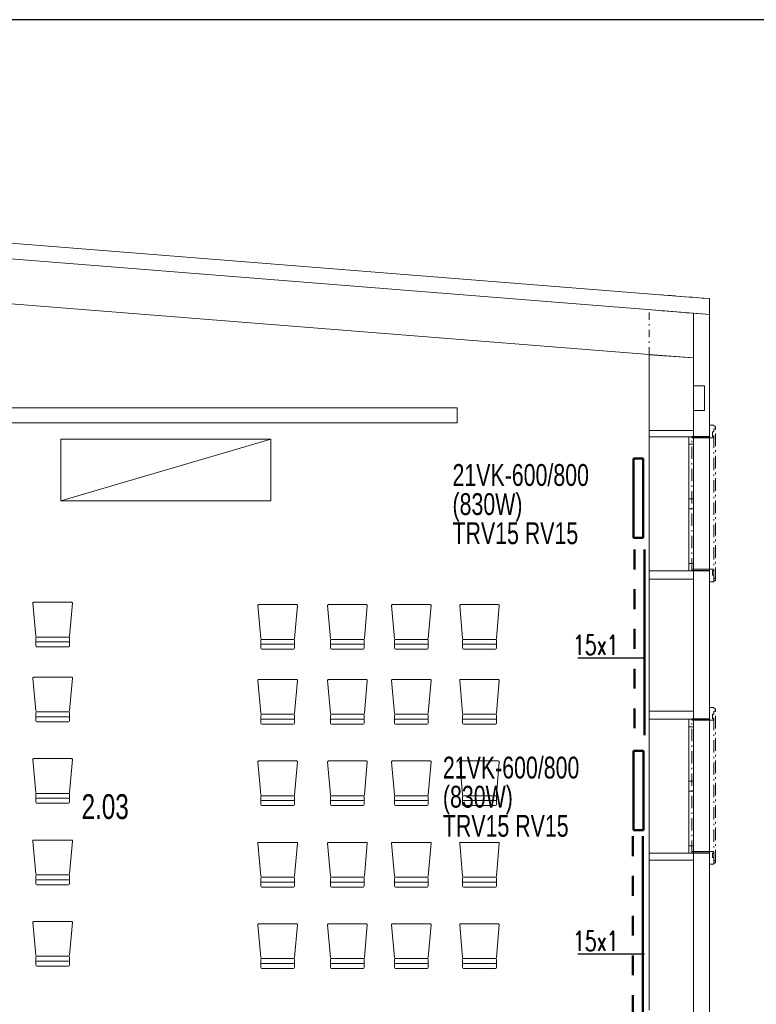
# Model space of a CAD drawing. Header units: millimetres. Extents: x 28262 to 240133, y -152087 to 56534.
# Tile 72 of 107: x 155471 to 162897, y -25062 to -15143. Entities that reach past the tile are written whole.
import ezdxf

# ---------------------------------------------------------------- set-up
doc = ezdxf.new("R2010")
doc.units = ezdxf.units.MM
doc.header["$MEASUREMENT"] = 0
for name, pattern in [('Čerchovaná M', [225, 125, -42.5, 15, -42.5]), ('Čerchovaná S', [175, 75, -42.5, 15, -42.5]), ('Čárkovaná M', [400, 200, -200])]:
    doc.linetypes.add(name, pattern=pattern)
doc.layers.get('0').update_dxf_attribs({"lineweight": 9})
for name, color, linetype, lineweight in [('--písmo', 7, 'Continuous', 25), ('--TOPEN', 6, 'Continuous', 50), ('--TOPEN_POPIS', 7, 'Continuous', 25), ('--TOPEN_PR_OT', 6, 'Continuous', 50), ('--TOPEN_VR_OT', 5, 'Čárkovaná M', 50), ('2D prvky - obecné', 7, 'Continuous', 9), ('Konstrukce - nosné', 7, 'Continuous', 9), ('Kresby a obrázky', 7, 'Continuous', 9), ('Nové_3D prvky fasada nove', 7, 'Continuous', 9), ('Nové_Interiér - nábytek', 9, 'Continuous', 9), ('Nové_Konstrukce - krov', 9, 'Continuous', 13), ('Nové_Konstrukce - nosné', 7, 'Continuous', 9), ('Nové_Kresby a obrázky', 9, 'Continuous', 9), ('Nové_Otvory – Okna', 7, 'Continuous', 9), ('TZB - elektroinstalace', 7, 'Continuous', 9)]:
    doc.layers.add(name, color=color, linetype=linetype, lineweight=lineweight)
doc.layers.add('NonPlottable_0', color=7, linetype='Continuous', lineweight=13, plot=False)
doc.styles.add('styl1', font='arial.ttf', dxfattribs={"width": 0.7, "height": 250})
doc.styles.add('styl5', font='arial.ttf', dxfattribs={"width": 0.7, "height": 220})
doc.styles.add('styl6', font='romans.shx', dxfattribs={"width": 0.7, "height": 200})

msp = doc.modelspace()

# ---------------------------------------------------------------- linework, layer by layer
at = {"layer": '--písmo'}
msp.add_line((182325.3, -15142.8), (140325.3, -15142.8), dxfattribs=at)
at = {"layer": '--TOPEN'}
for p, q in [((161657.3, -19564.1), (161657.3, -20364.1)), ((161657.3, -19564.1), (161757.3, -19564.1)), ((161757.3, -20364.1), (161757.3, -19564.1)), ((161657.3, -20364.1), (161757.3, -20364.1)), ((161659.1, -22508.2), (161659.1, -23308.2)), ((161659.1, -22508.2), (161759.1, -22508.2)), ((161759.1, -23308.2), (161759.1, -22508.2)), ((161659.1, -23308.2), (161759.1, -23308.2))]:
    msp.add_line(p, q, dxfattribs=at)
at = {"layer": '--TOPEN_POPIS'}
for p, q in [((161770.5, -21573.5), (161096.8, -21573.5)), ((161770.5, -24556.9), (161096.8, -24556.9))]:
    msp.add_line(p, q, dxfattribs=at)
at = {"layer": '--TOPEN_PR_OT'}
for p, q in [((161770.5, -20480.9), (161770.5, -22350.1)), ((161754.2, -23369.2), (161754.2, -25261.3))]:
    msp.add_line(p, q, dxfattribs=at)
at = {"layer": '--TOPEN_VR_OT'}
for p, q in [((161668.4, -20480.9), (161668.4, -22350.1)), ((161652.1, -23369.2), (161652.1, -25261.3))]:
    msp.add_line(p, q, dxfattribs=at)
at = {"linetype": 'Continuous'}
msp.add_line((162265, -35722.3), (162265, -18100.3), dxfattribs=at)
at = {"layer": '2D prvky - obecné', "linetype": 'Čerchovaná S'}
for p in [(161814.8, -18516), (162264.8, -18100.3)]:
    msp.add_line(p, (161816.2, -18064.7), dxfattribs=at)
at = {"layer": 'Konstrukce - nosné', "linetype": 'Continuous'}
for p, q in [((162265, -18100.4), (152048, -17288.1)), ((152048.8, -17739.6), (161815, -18516)), ((162264.8, -18100.3), (162264.8, -18550.3)), ((162265, -18100.4), (162265, -18551.8)), ((161814.8, -18519.1), (162264.8, -18550.3)), ((161815, -18516), (161815, -19280.7)), ((162265, -18831.1), (162265, -18551.8)), ((162265, -19280.7), (162265, -19081.1)), ((162115, -19280.7), (161815, -19280.7)), ((162165, -19280.7), (162115, -19280.7)), ((162265, -19280.7), (162165, -19280.7)), ((162115, -20780.7), (161815, -20780.7)), ((161815, -20780.7), (161815, -22110.4)), ((162165, -20780.7), (162115, -20780.7)), ((162265, -20780.7), (162165, -20780.7)), ((162265, -22110.4), (162265, -20780.7)), ((162115, -22110.4), (161815, -22110.4)), ((162165, -22110.4), (162115, -22110.4)), ((162265, -22110.4), (162165, -22110.4)), ((162115, -23610.4), (161815, -23610.4)), ((161815, -23610.4), (161815, -25120.7)), ((162165, -23610.4), (162115, -23610.4)), ((162265, -23610.4), (162165, -23610.4)), ((162265, -25120.7), (162265, -23610.4))]:
    msp.add_line(p, q, dxfattribs=at)
at = {"layer": 'Kresby a obrázky', "linetype": 'Čerchovaná S'}
for p, q in [((162424.8, -17953), (161945.1, -17914.9)), ((162424.8, -18113), (161945.1, -18074.9))]:
    msp.add_line(p, q, dxfattribs=at)
at = {"layer": 'Kresby a obrázky', "linetype": 'Continuous'}
msp.add_line((161815, -18516), (162264.8, -18550.3), dxfattribs=at)
at = {"layer": 'NonPlottable_0'}
for p, q in [((162424.8, -18113.6), (162264.8, -18100.8)), ((162264.8, -18100.8), (162264.8, -18831.1)), ((162424.8, -19345.7), (162424.8, -18113.6)), ((162264.8, -18831.1), (162374.8, -18831.1)), ((162374.8, -18831.1), (162264.8, -18831.1)), ((162264.8, -18831.1), (162264.8, -19081.1)), ((162374.8, -18831.1), (162374.8, -19081.1)), ((162374.8, -19081.1), (162374.8, -18831.1)), ((162264.8, -19081.1), (162264.8, -19345.7)), ((162374.8, -19081.1), (162264.8, -19081.1)), ((162264.8, -19081.1), (162374.8, -19081.1)), ((162467.9, -19227.8), (162424.8, -19227.8)), ((162424.8, -19227.8), (162424.8, -19342.1)), ((162467.9, -19234.3), (162467.9, -19227.8)), ((162478.1, -19237.7), (162467.9, -19234.3)), ((162484.5, -19246.4), (162478.1, -19237.7)), ((162424.8, -19342.1), (162246.9, -19342.1)), ((162246.9, -19342.1), (162246.9, -19354.8)), ((162456.5, -19342.1), (162456.5, -19294.2)), ((162456.5, -19294.2), (162467.9, -19294.2)), ((162465.7, -19342.1), (162456.5, -19342.1)), ((162465.7, -19354.8), (162465.7, -19342.1)), ((162467.9, -19269.3), (162478.1, -19265.9)), ((162467.9, -19294.2), (162467.9, -19269.3)), ((162478.1, -19265.9), (162484.5, -19257.2)), ((162484.5, -19257.2), (162484.5, -19246.4)), ((162246.9, -19354.8), (162465.7, -19354.8)), ((162264.8, -19345.7), (162324.8, -19345.7)), ((162324.8, -19345.7), (162424.8, -19345.7)), ((162465.7, -20679.4), (162246.9, -20679.4)), ((162246.9, -20679.4), (162246.9, -20692.1)), ((162246.9, -20692.1), (162424.8, -20692.1)), ((162324.8, -20695.7), (162264.8, -20695.7)), ((162264.8, -20695.7), (162264.8, -22190.4)), ((162424.8, -20695.7), (162324.8, -20695.7)), ((162424.8, -20692.1), (162424.8, -20806.4)), ((162424.8, -22190.4), (162424.8, -20695.7)), ((162456.5, -20739.9), (162456.5, -20692.1)), ((162456.5, -20692.1), (162465.7, -20692.1)), ((162465.7, -20692.1), (162465.7, -20679.4)), ((162424.8, -20806.4), (162467.9, -20806.4)), ((162467.9, -20739.9), (162456.5, -20739.9)), ((162467.9, -20764.9), (162467.9, -20739.9)), ((162478.1, -20768.2), (162467.9, -20764.9)), ((162467.9, -20799.8), (162478.1, -20796.5)), ((162467.9, -20806.4), (162467.9, -20799.8)), ((162484.5, -20777), (162478.1, -20768.2)), ((162478.1, -20796.5), (162484.5, -20787.8)), ((162484.5, -20787.8), (162484.5, -20777)), ((162467.9, -22072.3), (162424.8, -22072.3)), ((162424.8, -22072.3), (162424.8, -22186.6)), ((162467.9, -22078.8), (162467.9, -22072.3)), ((162478.1, -22082.2), (162467.9, -22078.8)), ((162467.9, -22113.8), (162478.1, -22110.5)), ((162467.9, -22138.8), (162467.9, -22113.8)), ((162484.5, -22090.9), (162478.1, -22082.2)), ((162478.1, -22110.5), (162484.5, -22101.7)), ((162484.5, -22101.7), (162484.5, -22090.9)), ((162424.8, -22186.6), (162246.9, -22186.6)), ((162246.9, -22186.6), (162246.9, -22199.3)), ((162246.9, -22199.3), (162465.7, -22199.3)), ((162264.8, -22190.4), (162324.8, -22190.4)), ((162324.8, -22190.4), (162424.8, -22190.4)), ((162456.5, -22186.6), (162456.5, -22138.8)), ((162456.5, -22138.8), (162467.9, -22138.8)), ((162465.7, -22186.6), (162456.5, -22186.6)), ((162465.7, -22199.3), (162465.7, -22186.6)), ((162465.7, -23523.9), (162246.9, -23523.9)), ((162246.9, -23523.9), (162246.9, -23536.6)), ((162246.9, -23536.6), (162424.8, -23536.6)), ((162324.8, -23540.4), (162264.8, -23540.4)), ((162264.8, -23540.4), (162264.8, -25195.7)), ((162424.8, -23540.4), (162324.8, -23540.4)), ((162424.8, -23536.6), (162424.8, -23650.9)), ((162424.8, -25195.7), (162424.8, -23540.4)), ((162456.5, -23584.4), (162456.5, -23536.6)), ((162456.5, -23536.6), (162465.7, -23536.6)), ((162467.9, -23584.4), (162456.5, -23584.4)), ((162465.7, -23536.6), (162465.7, -23523.9)), ((162467.9, -23609.4), (162467.9, -23584.4)), ((162424.8, -23650.9), (162467.9, -23650.9)), ((162478.1, -23612.7), (162467.9, -23609.4)), ((162467.9, -23644.3), (162478.1, -23641)), ((162467.9, -23650.9), (162467.9, -23644.3)), ((162484.5, -23621.5), (162478.1, -23612.7)), ((162478.1, -23641), (162484.5, -23632.3)), ((162484.5, -23632.3), (162484.5, -23621.5))]:
    msp.add_line(p, q, dxfattribs=at)
at = {"layer": 'Nové_3D prvky fasada nove', "linetype": 'Čerchovaná M'}
for p, q in [((162424.8, -20806.4), (162424.8, -19227.8)), ((162424.8, -19227.8), (162467.9, -19227.8)), ((162424.8, -19342.1), (162424.8, -19227.8)), ((162424.8, -19227.8), (162467.9, -19227.8)), ((162467.9, -20806.4), (162467.9, -19227.8)), ((162467.9, -19227.8), (162467.9, -19234.3)), ((162467.9, -19234.3), (162478.1, -19237.7)), ((162467.9, -19234.3), (162478.1, -19237.7)), ((162478.1, -19237.7), (162484.5, -19246.4)), ((162478.1, -19237.7), (162484.5, -19246.4)), ((162246.9, -20692.1), (162246.9, -19342.1)), ((162246.9, -19342.1), (162424.8, -19342.1)), ((162246.9, -19354.8), (162246.9, -19342.1)), ((162246.9, -19342.1), (162424.8, -19342.1)), ((162456.5, -19294.2), (162456.5, -19342.1)), ((162467.9, -19294.2), (162456.5, -19294.2)), ((162456.5, -19342.1), (162465.7, -19342.1)), ((162465.7, -19342.1), (162465.7, -19354.8)), ((162478.1, -19265.9), (162467.9, -19269.3)), ((162467.9, -19269.3), (162467.9, -19294.2)), ((162484.5, -19257.2), (162478.1, -19265.9)), ((162484.5, -20787.8), (162484.5, -19246.4)), ((162484.5, -19246.4), (162484.5, -19257.2)), ((162465.7, -19354.8), (162246.9, -19354.8)), ((162465.7, -20679.4), (162246.9, -20679.4)), ((162246.9, -20679.4), (162246.9, -20692.1)), ((162246.9, -20692.1), (162424.8, -20692.1)), ((162246.9, -20692.1), (162424.8, -20692.1)), ((162424.8, -20692.1), (162424.8, -20806.4)), ((162456.5, -20692.1), (162465.7, -20692.1)), ((162456.5, -20739.9), (162456.5, -20692.1)), ((162465.7, -20692.1), (162465.7, -20679.4)), ((162424.8, -20806.4), (162467.9, -20806.4)), ((162424.8, -20806.4), (162467.9, -20806.4)), ((162467.9, -20739.9), (162456.5, -20739.9)), ((162467.9, -20764.9), (162467.9, -20739.9)), ((162478.1, -20768.2), (162467.9, -20764.9)), ((162467.9, -20799.8), (162478.1, -20796.5)), ((162467.9, -20799.8), (162478.1, -20796.5)), ((162467.9, -20806.4), (162467.9, -20799.8)), ((162484.5, -20777), (162478.1, -20768.2)), ((162478.1, -20796.5), (162484.5, -20787.8)), ((162478.1, -20796.5), (162484.5, -20787.8)), ((162484.5, -20787.8), (162484.5, -20777)), ((162424.8, -23650.9), (162424.8, -22072.3)), ((162424.8, -22072.3), (162467.9, -22072.3)), ((162424.8, -22186.6), (162424.8, -22072.3)), ((162424.8, -22072.3), (162467.9, -22072.3)), ((162467.9, -23650.9), (162467.9, -22072.3)), ((162467.9, -22072.3), (162467.9, -22078.8)), ((162467.9, -22078.8), (162478.1, -22082.2)), ((162467.9, -22078.8), (162478.1, -22082.2)), ((162478.1, -22110.5), (162467.9, -22113.8)), ((162467.9, -22113.8), (162467.9, -22138.8)), ((162478.1, -22082.2), (162484.5, -22090.9)), ((162478.1, -22082.2), (162484.5, -22090.9)), ((162484.5, -22101.7), (162478.1, -22110.5)), ((162484.5, -23632.3), (162484.5, -22090.9)), ((162484.5, -22090.9), (162484.5, -22101.7)), ((162246.9, -23536.6), (162246.9, -22186.6)), ((162246.9, -22186.6), (162424.8, -22186.6)), ((162246.9, -22199.3), (162246.9, -22186.6)), ((162246.9, -22186.6), (162424.8, -22186.6)), ((162465.7, -22199.3), (162246.9, -22199.3)), ((162456.5, -22138.8), (162456.5, -22186.6)), ((162467.9, -22138.8), (162456.5, -22138.8)), ((162456.5, -22186.6), (162465.7, -22186.6)), ((162465.7, -22186.6), (162465.7, -22199.3)), ((162465.7, -23523.9), (162246.9, -23523.9)), ((162246.9, -23523.9), (162246.9, -23536.6)), ((162246.9, -23536.6), (162424.8, -23536.6)), ((162246.9, -23536.6), (162424.8, -23536.6)), ((162424.8, -23536.6), (162424.8, -23650.9)), ((162456.5, -23536.6), (162465.7, -23536.6)), ((162456.5, -23584.4), (162456.5, -23536.6)), ((162467.9, -23584.4), (162456.5, -23584.4)), ((162465.7, -23536.6), (162465.7, -23523.9)), ((162467.9, -23609.4), (162467.9, -23584.4)), ((162424.8, -23650.9), (162467.9, -23650.9)), ((162424.8, -23650.9), (162467.9, -23650.9)), ((162478.1, -23612.7), (162467.9, -23609.4)), ((162467.9, -23644.3), (162478.1, -23641)), ((162467.9, -23644.3), (162478.1, -23641)), ((162467.9, -23650.9), (162467.9, -23644.3)), ((162484.5, -23621.5), (162478.1, -23612.7)), ((162478.1, -23641), (162484.5, -23632.3)), ((162478.1, -23641), (162484.5, -23632.3)), ((162484.5, -23632.3), (162484.5, -23621.5))]:
    msp.add_line(p, q, dxfattribs=at)
at = {"layer": 'Nové_3D prvky fasada nove', "linetype": 'Continuous'}
for p, q in [((162424.8, -19227.8), (162424.8, -19342.1)), ((162467.9, -19227.8), (162424.8, -19227.8)), ((162467.9, -19227.8), (162467.9, -19234.3)), ((162467.9, -19234.3), (162478.1, -19237.7)), ((162478.1, -19237.7), (162484.5, -19246.4)), ((162424.8, -19342.1), (162246.9, -19342.1)), ((162246.9, -19342.1), (162246.9, -19354.8)), ((162456.5, -19294.2), (162456.5, -19342.1)), ((162467.9, -19294.2), (162456.5, -19294.2)), ((162465.7, -19342.1), (162456.5, -19342.1)), ((162465.7, -19342.1), (162465.7, -19354.8)), ((162478.1, -19265.9), (162467.9, -19269.3)), ((162467.9, -19269.3), (162467.9, -19294.2)), ((162484.5, -19257.2), (162478.1, -19265.9)), ((162484.5, -19246.4), (162484.5, -19257.2)), ((162465.7, -19354.8), (162246.9, -19354.8)), ((162465.7, -20679.4), (162246.9, -20679.4)), ((162246.9, -20679.4), (162246.9, -20692.1)), ((162424.8, -20692.1), (162246.9, -20692.1)), ((162424.8, -20692.1), (162424.8, -20806.4)), ((162456.5, -20692.1), (162456.5, -20739.9)), ((162465.7, -20692.1), (162456.5, -20692.1)), ((162465.7, -20679.4), (162465.7, -20692.1)), ((162467.9, -20806.4), (162424.8, -20806.4)), ((162467.9, -20739.9), (162456.5, -20739.9)), ((162467.9, -20739.9), (162467.9, -20764.9)), ((162467.9, -20764.9), (162478.1, -20768.2)), ((162478.1, -20796.5), (162467.9, -20799.8)), ((162467.9, -20799.8), (162467.9, -20806.4)), ((162478.1, -20768.2), (162484.5, -20777)), ((162484.5, -20787.8), (162478.1, -20796.5)), ((162484.5, -20777), (162484.5, -20787.8)), ((162424.8, -22072.3), (162424.8, -22186.6)), ((162467.9, -22072.3), (162424.8, -22072.3)), ((162467.9, -22072.3), (162467.9, -22078.8)), ((162467.9, -22078.8), (162478.1, -22082.2)), ((162478.1, -22110.5), (162467.9, -22113.8)), ((162467.9, -22113.8), (162467.9, -22138.8)), ((162478.1, -22082.2), (162484.5, -22090.9)), ((162484.5, -22101.7), (162478.1, -22110.5)), ((162484.5, -22090.9), (162484.5, -22101.7)), ((162424.8, -22186.6), (162246.9, -22186.6)), ((162246.9, -22186.6), (162246.9, -22199.3)), ((162465.7, -22199.3), (162246.9, -22199.3)), ((162456.5, -22138.8), (162456.5, -22186.6)), ((162467.9, -22138.8), (162456.5, -22138.8)), ((162465.7, -22186.6), (162456.5, -22186.6)), ((162465.7, -22186.6), (162465.7, -22199.3)), ((162465.7, -23523.9), (162246.9, -23523.9)), ((162246.9, -23523.9), (162246.9, -23536.6)), ((162424.8, -23536.6), (162246.9, -23536.6)), ((162424.8, -23536.6), (162424.8, -23650.9)), ((162456.5, -23536.6), (162456.5, -23584.4)), ((162465.7, -23536.6), (162456.5, -23536.6)), ((162467.9, -23584.4), (162456.5, -23584.4)), ((162465.7, -23523.9), (162465.7, -23536.6)), ((162467.9, -23584.4), (162467.9, -23609.4)), ((162467.9, -23650.9), (162424.8, -23650.9)), ((162467.9, -23609.4), (162478.1, -23612.7)), ((162478.1, -23641), (162467.9, -23644.3)), ((162467.9, -23644.3), (162467.9, -23650.9)), ((162478.1, -23612.7), (162484.5, -23621.5)), ((162484.5, -23632.3), (162478.1, -23641)), ((162484.5, -23621.5), (162484.5, -23632.3))]:
    msp.add_line(p, q, dxfattribs=at)
at = {"layer": 'Nové_3D prvky fasada nove', "linetype": 'Čerchovaná S'}
for p, q in [((162424.8, -20806.4), (162424.8, -19227.8)), ((162424.8, -23650.9), (162424.8, -22072.3))]:
    msp.add_line(p, q, dxfattribs=at)
at = {"layer": 'Nové_Interiér - nábytek', "linetype": 'Continuous'}
for p, q in [((154025.9, -19051.6), (159881.1, -19051.6)), ((159881.1, -19051.6), (159881.1, -19202.6)), ((159881.1, -19202.6), (154025.9, -19202.6)), ((155886.9, -19368.1), (158001.3, -19368.1)), ((155886.9, -19990), (155886.9, -19368.1)), ((158001.3, -19368.1), (158001.3, -19990)), ((158001.3, -19990), (155886.9, -19990))]:
    msp.add_line(p, q, dxfattribs=at)
at = {"layer": 'Nové_Konstrukce - krov', "linetype": 'Continuous'}
for p, q in [((155604.8, -21022.1), (155633.1, -21352.2)), ((155993.9, -21012.1), (155613.9, -21012.1)), ((155974.8, -21352.2), (156003.1, -21022.1)), ((157872.7, -21045.5), (157901, -21375.5)), ((158261.8, -21035.5), (157881.8, -21035.5)), ((158242.7, -21375.5), (158271, -21045.5)), ((158575.3, -21045.5), (158603.6, -21375.5)), ((158964.5, -21035.5), (158584.5, -21035.5)), ((158945.3, -21375.5), (158973.6, -21045.5)), ((159219.7, -21045.5), (159248, -21375.5)), ((159608.8, -21035.5), (159228.8, -21035.5)), ((159589.7, -21375.5), (159618, -21045.5)), ((159906.7, -21045.5), (159935, -21375.5)), ((160295.9, -21035.5), (159915.9, -21035.5)), ((160276.7, -21375.5), (160305, -21045.5)), ((155633.9, -21372.1), (155633.9, -21452.1)), ((155643.9, -21362.1), (155963.9, -21362.1)), ((155963.9, -21362.1), (155643.9, -21362.1)), ((155963.9, -21412.1), (155643.9, -21412.1)), ((155973.9, -21452.1), (155973.9, -21372.1)), ((157901.8, -21395.5), (157901.8, -21475.5)), ((157911.8, -21385.5), (158231.8, -21385.5)), ((158231.8, -21385.5), (157911.8, -21385.5)), ((158241.8, -21475.5), (158241.8, -21395.5)), ((158604.5, -21395.5), (158604.5, -21475.5)), ((158614.5, -21385.5), (158934.5, -21385.5)), ((158934.5, -21385.5), (158614.5, -21385.5)), ((158944.5, -21475.5), (158944.5, -21395.5)), ((159248.8, -21395.5), (159248.8, -21475.5)), ((159258.8, -21385.5), (159578.8, -21385.5)), ((159578.8, -21385.5), (159258.8, -21385.5)), ((159588.8, -21475.5), (159588.8, -21395.5)), ((159935.9, -21395.5), (159935.9, -21475.5)), ((159945.9, -21385.5), (160265.9, -21385.5)), ((160265.9, -21385.5), (159945.9, -21385.5)), ((160275.9, -21475.5), (160275.9, -21395.5)), ((155643.9, -21462.1), (155963.9, -21462.1)), ((158231.8, -21435.5), (157911.8, -21435.5)), ((157911.8, -21485.5), (158231.8, -21485.5)), ((158934.5, -21435.5), (158614.5, -21435.5)), ((158614.5, -21485.5), (158934.5, -21485.5)), ((159578.8, -21435.5), (159258.8, -21435.5)), ((159258.8, -21485.5), (159578.8, -21485.5)), ((160265.9, -21435.5), (159945.9, -21435.5)), ((159945.9, -21485.5), (160265.9, -21485.5)), ((155604.8, -21776.7), (155633.1, -22106.8)), ((155993.9, -21766.8), (155613.9, -21766.8)), ((155974.8, -22106.8), (156003.1, -21776.7)), ((157872.7, -21800.1), (157901, -22130.2)), ((158261.8, -21790.1), (157881.8, -21790.1)), ((158242.7, -22130.2), (158271, -21800.1)), ((158575.3, -21800.1), (158603.6, -22130.2)), ((158964.5, -21790.1), (158584.5, -21790.1)), ((158945.3, -22130.2), (158973.6, -21800.1)), ((159219.7, -21800.1), (159248, -22130.2)), ((159608.8, -21790.1), (159228.8, -21790.1)), ((159589.7, -22130.2), (159618, -21800.1)), ((159906.7, -21800.1), (159935, -22130.2)), ((160295.9, -21790.1), (159915.9, -21790.1)), ((160276.7, -22130.2), (160305, -21800.1)), ((155643.9, -22116.8), (155963.9, -22116.8)), ((155963.9, -22116.8), (155643.9, -22116.8)), ((155633.9, -22126.8), (155633.9, -22206.8)), ((155963.9, -22166.8), (155643.9, -22166.8)), ((155643.9, -22216.8), (155963.9, -22216.8)), ((155973.9, -22206.8), (155973.9, -22126.8)), ((157901.8, -22150.1), (157901.8, -22230.1)), ((157911.8, -22140.1), (158231.8, -22140.1)), ((158231.8, -22140.1), (157911.8, -22140.1)), ((158231.8, -22190.1), (157911.8, -22190.1)), ((158241.8, -22230.1), (158241.8, -22150.1)), ((158604.5, -22150.1), (158604.5, -22230.1)), ((158614.5, -22140.1), (158934.5, -22140.1)), ((158934.5, -22140.1), (158614.5, -22140.1)), ((158934.5, -22190.1), (158614.5, -22190.1)), ((158944.5, -22230.1), (158944.5, -22150.1)), ((159248.8, -22150.1), (159248.8, -22230.1)), ((159258.8, -22140.1), (159578.8, -22140.1)), ((159578.8, -22140.1), (159258.8, -22140.1)), ((159578.8, -22190.1), (159258.8, -22190.1)), ((159588.8, -22230.1), (159588.8, -22150.1)), ((159935.9, -22150.1), (159935.9, -22230.1)), ((159945.9, -22140.1), (160265.9, -22140.1)), ((160265.9, -22140.1), (159945.9, -22140.1)), ((160265.9, -22190.1), (159945.9, -22190.1)), ((160275.9, -22230.1), (160275.9, -22150.1)), ((157911.8, -22240.1), (158231.8, -22240.1)), ((158614.5, -22240.1), (158934.5, -22240.1)), ((159258.8, -22240.1), (159578.8, -22240.1)), ((159945.9, -22240.1), (160265.9, -22240.1)), ((155604.8, -22596.9), (155633.1, -22926.9)), ((155993.9, -22586.9), (155613.9, -22586.9)), ((155974.8, -22926.9), (156003.1, -22596.9)), ((158261.8, -22610.3), (157881.8, -22610.3)), ((158964.5, -22610.3), (158584.5, -22610.3)), ((159608.8, -22610.3), (159228.8, -22610.3)), ((160295.9, -22610.3), (159915.9, -22610.3)), ((157872.7, -22620.2), (157901, -22950.3)), ((158242.7, -22950.3), (158271, -22620.2)), ((158575.3, -22620.2), (158603.6, -22950.3)), ((158945.3, -22950.3), (158973.6, -22620.2)), ((159219.7, -22620.2), (159248, -22950.3)), ((159589.7, -22950.3), (159618, -22620.2)), ((159906.7, -22620.2), (159935, -22950.3)), ((160276.7, -22950.3), (160305, -22620.2)), ((155633.9, -22946.9), (155633.9, -23026.9)), ((155643.9, -22936.9), (155963.9, -22936.9)), ((155963.9, -22936.9), (155643.9, -22936.9)), ((155963.9, -22986.9), (155643.9, -22986.9)), ((155973.9, -23026.9), (155973.9, -22946.9)), ((157901.8, -22970.3), (157901.8, -23050.3)), ((157911.8, -22960.3), (158231.8, -22960.3)), ((158231.8, -22960.3), (157911.8, -22960.3)), ((158231.8, -23010.3), (157911.8, -23010.3)), ((158241.8, -23050.3), (158241.8, -22970.3)), ((158604.5, -22970.3), (158604.5, -23050.3)), ((158614.5, -22960.3), (158934.5, -22960.3)), ((158934.5, -22960.3), (158614.5, -22960.3)), ((158934.5, -23010.3), (158614.5, -23010.3)), ((158944.5, -23050.3), (158944.5, -22970.3)), ((159248.8, -22970.3), (159248.8, -23050.3)), ((159258.8, -22960.3), (159578.8, -22960.3)), ((159578.8, -22960.3), (159258.8, -22960.3)), ((159578.8, -23010.3), (159258.8, -23010.3)), ((159588.8, -23050.3), (159588.8, -22970.3)), ((159935.9, -22970.3), (159935.9, -23050.3)), ((159945.9, -22960.3), (160265.9, -22960.3)), ((160265.9, -22960.3), (159945.9, -22960.3)), ((160265.9, -23010.3), (159945.9, -23010.3)), ((160275.9, -23050.3), (160275.9, -22970.3)), ((155643.9, -23036.9), (155963.9, -23036.9)), ((157911.8, -23060.3), (158231.8, -23060.3)), ((158614.5, -23060.3), (158934.5, -23060.3)), ((159258.8, -23060.3), (159578.8, -23060.3)), ((159945.9, -23060.3), (160265.9, -23060.3)), ((155993.9, -23407.1), (155613.9, -23407.1)), ((155604.8, -23417), (155633.1, -23747.1)), ((155974.8, -23747.1), (156003.1, -23417)), ((157872.7, -23440.4), (157901, -23770.5)), ((158261.8, -23430.4), (157881.8, -23430.4)), ((158242.7, -23770.5), (158271, -23440.4)), ((158575.3, -23440.4), (158603.6, -23770.5)), ((158964.5, -23430.4), (158584.5, -23430.4)), ((158945.3, -23770.5), (158973.6, -23440.4)), ((159219.7, -23440.4), (159248, -23770.5)), ((159608.8, -23430.4), (159228.8, -23430.4)), ((159589.7, -23770.5), (159618, -23440.4)), ((159906.7, -23440.4), (159935, -23770.5)), ((160295.9, -23430.4), (159915.9, -23430.4)), ((160276.7, -23770.5), (160305, -23440.4)), ((155633.9, -23767.1), (155633.9, -23847.1)), ((155643.9, -23757.1), (155963.9, -23757.1)), ((155963.9, -23757.1), (155643.9, -23757.1)), ((155973.9, -23847.1), (155973.9, -23767.1)), ((157901.8, -23790.4), (157901.8, -23870.4)), ((157911.8, -23780.4), (158231.8, -23780.4)), ((158231.8, -23780.4), (157911.8, -23780.4)), ((158241.8, -23870.4), (158241.8, -23790.4)), ((158604.5, -23790.4), (158604.5, -23870.4)), ((158614.5, -23780.4), (158934.5, -23780.4)), ((158934.5, -23780.4), (158614.5, -23780.4)), ((158944.5, -23870.4), (158944.5, -23790.4)), ((159248.8, -23790.4), (159248.8, -23870.4)), ((159258.8, -23780.4), (159578.8, -23780.4)), ((159578.8, -23780.4), (159258.8, -23780.4)), ((159588.8, -23870.4), (159588.8, -23790.4)), ((159935.9, -23790.4), (159935.9, -23870.4)), ((159945.9, -23780.4), (160265.9, -23780.4)), ((160265.9, -23780.4), (159945.9, -23780.4)), ((160275.9, -23870.4), (160275.9, -23790.4)), ((155963.9, -23807.1), (155643.9, -23807.1)), ((155643.9, -23857.1), (155963.9, -23857.1)), ((158231.8, -23830.4), (157911.8, -23830.4)), ((157911.8, -23880.4), (158231.8, -23880.4)), ((158934.5, -23830.4), (158614.5, -23830.4)), ((158614.5, -23880.4), (158934.5, -23880.4)), ((159578.8, -23830.4), (159258.8, -23830.4)), ((159258.8, -23880.4), (159578.8, -23880.4)), ((160265.9, -23830.4), (159945.9, -23830.4)), ((159945.9, -23880.4), (160265.9, -23880.4)), ((155604.8, -24237.2), (155633.1, -24567.2)), ((155993.9, -24227.2), (155613.9, -24227.2)), ((155974.8, -24567.2), (156003.1, -24237.2)), ((157872.7, -24260.5), (157901, -24590.6)), ((158261.8, -24250.6), (157881.8, -24250.6)), ((158242.7, -24590.6), (158271, -24260.5)), ((158575.3, -24260.5), (158603.6, -24590.6)), ((158964.5, -24250.6), (158584.5, -24250.6)), ((158945.3, -24590.6), (158973.6, -24260.5)), ((159219.7, -24260.5), (159248, -24590.6)), ((159608.8, -24250.6), (159228.8, -24250.6)), ((159589.7, -24590.6), (159618, -24260.5)), ((159906.7, -24260.5), (159935, -24590.6)), ((160295.9, -24250.6), (159915.9, -24250.6)), ((160276.7, -24590.6), (160305, -24260.5)), ((155633.9, -24587.2), (155633.9, -24667.2)), ((155643.9, -24577.2), (155963.9, -24577.2)), ((155963.9, -24577.2), (155643.9, -24577.2)), ((155973.9, -24667.2), (155973.9, -24587.2)), ((155963.9, -24627.2), (155643.9, -24627.2)), ((155643.9, -24677.2), (155963.9, -24677.2)), ((157901.8, -24610.6), (157901.8, -24690.6)), ((157911.8, -24600.6), (158231.8, -24600.6)), ((158231.8, -24600.6), (157911.8, -24600.6)), ((158231.8, -24650.6), (157911.8, -24650.6)), ((158241.8, -24690.6), (158241.8, -24610.6)), ((158604.5, -24610.6), (158604.5, -24690.6)), ((158614.5, -24600.6), (158934.5, -24600.6)), ((158934.5, -24600.6), (158614.5, -24600.6)), ((158934.5, -24650.6), (158614.5, -24650.6)), ((158944.5, -24690.6), (158944.5, -24610.6)), ((159248.8, -24610.6), (159248.8, -24690.6)), ((159258.8, -24600.6), (159578.8, -24600.6)), ((159578.8, -24600.6), (159258.8, -24600.6)), ((159578.8, -24650.6), (159258.8, -24650.6)), ((159588.8, -24690.6), (159588.8, -24610.6)), ((159935.9, -24610.6), (159935.9, -24690.6)), ((159945.9, -24600.6), (160265.9, -24600.6)), ((160265.9, -24600.6), (159945.9, -24600.6)), ((160265.9, -24650.6), (159945.9, -24650.6)), ((160275.9, -24690.6), (160275.9, -24610.6)), ((157911.8, -24700.6), (158231.8, -24700.6)), ((158614.5, -24700.6), (158934.5, -24700.6)), ((159258.8, -24700.6), (159578.8, -24700.6)), ((159945.9, -24700.6), (160265.9, -24700.6))]:
    msp.add_line(p, q, dxfattribs=at)
for centre, radius, start, end in [((155613.9, -21021.3), 9.18, 90, 184.89909), ((155993.9, -21021.3), 9.18, 355.10091, 90), ((157881.8, -21044.7), 9.18, 90, 184.89909), ((158261.8, -21044.7), 9.18, 355.10091, 90), ((158584.5, -21044.7), 9.18, 90, 184.89909), ((158964.5, -21044.7), 9.18, 355.10091, 90), ((159228.8, -21044.7), 9.18, 90, 184.89909), ((159608.8, -21044.7), 9.18, 355.10091, 90), ((159915.9, -21044.7), 9.18, 90, 184.89909), ((160295.9, -21044.7), 9.18, 355.10091, 90), ((155643.9, -21351.2), 10.9, 184.89909, 270), ((155643.9, -21372.1), 10, 90, 180), ((155643.9, -21422.1), 10, 90, 180), ((155963.9, -21351.2), 10.9, 270, 355.10091), ((155963.9, -21372.1), 10, 0, 90), ((155963.9, -21422.1), 10, 0, 90), ((157911.8, -21374.6), 10.9, 184.89909, 270), ((157911.8, -21395.5), 10, 90, 180), ((158231.8, -21374.6), 10.9, 270, 355.10091), ((158231.8, -21395.5), 10, 0, 90), ((158614.5, -21374.6), 10.9, 184.89909, 270), ((158614.5, -21395.5), 10, 90, 180), ((158934.5, -21374.6), 10.9, 270, 355.10091), ((158934.5, -21395.5), 10, 0, 90), ((159258.8, -21374.6), 10.9, 184.89909, 270), ((159258.8, -21395.5), 10, 90, 180), ((159578.8, -21374.6), 10.9, 270, 355.10091), ((159578.8, -21395.5), 10, 0, 90), ((159945.9, -21374.6), 10.9, 184.89909, 270), ((159945.9, -21395.5), 10, 90, 180), ((160265.9, -21374.6), 10.9, 270, 355.10091), ((160265.9, -21395.5), 10, 0, 90), ((155643.9, -21452.1), 10, 180, 270), ((155963.9, -21452.1), 10, 270, 0), ((157911.8, -21445.5), 10, 90, 180), ((157911.8, -21475.5), 10, 180, 270), ((158231.8, -21445.5), 10, 0, 90), ((158231.8, -21475.5), 10, 270, 0), ((158614.5, -21445.5), 10, 90, 180), ((158614.5, -21475.5), 10, 180, 270), ((158934.5, -21445.5), 10, 0, 90), ((158934.5, -21475.5), 10, 270, 0), ((159258.8, -21445.5), 10, 90, 180), ((159258.8, -21475.5), 10, 180, 270), ((159578.8, -21445.5), 10, 0, 90), ((159578.8, -21475.5), 10, 270, 0), ((159945.9, -21445.5), 10, 90, 180), ((159945.9, -21475.5), 10, 180, 270), ((160265.9, -21445.5), 10, 0, 90), ((160265.9, -21475.5), 10, 270, 0), ((155613.9, -21775.9), 9.18, 90, 184.89909), ((155993.9, -21775.9), 9.18, 355.10091, 90), ((157881.8, -21799.3), 9.18, 90, 184.89909), ((158261.8, -21799.3), 9.18, 355.10091, 90), ((158584.5, -21799.3), 9.18, 90, 184.89909), ((158964.5, -21799.3), 9.18, 355.10091, 90), ((159228.8, -21799.3), 9.18, 90, 184.89909), ((159608.8, -21799.3), 9.18, 355.10091, 90), ((159915.9, -21799.3), 9.18, 90, 184.89909), ((160295.9, -21799.3), 9.18, 355.10091, 90), ((155643.9, -22105.9), 10.9, 184.89909, 270), ((155643.9, -22126.8), 10, 90, 180), ((155963.9, -22105.9), 10.9, 270, 355.10091), ((155963.9, -22126.8), 10, 0, 90), ((155643.9, -22176.8), 10, 90, 180), ((155643.9, -22206.8), 10, 180, 270), ((155963.9, -22176.8), 10, 0, 90), ((155963.9, -22206.8), 10, 270, 0), ((157911.8, -22129.2), 10.9, 184.89909, 270), ((157911.8, -22150.1), 10, 90, 180), ((157911.8, -22200.1), 10, 90, 180), ((158231.8, -22129.2), 10.9, 270, 355.10091), ((158231.8, -22150.1), 10, 0, 90), ((158231.8, -22200.1), 10, 0, 90), ((158614.5, -22129.2), 10.9, 184.89909, 270), ((158614.5, -22150.1), 10, 90, 180), ((158614.5, -22200.1), 10, 90, 180), ((158934.5, -22129.2), 10.9, 270, 355.10091), ((158934.5, -22150.1), 10, 0, 90), ((158934.5, -22200.1), 10, 0, 90), ((159258.8, -22129.2), 10.9, 184.89909, 270), ((159258.8, -22150.1), 10, 90, 180), ((159258.8, -22200.1), 10, 90, 180), ((159578.8, -22129.2), 10.9, 270, 355.10091), ((159578.8, -22150.1), 10, 0, 90), ((159578.8, -22200.1), 10, 0, 90), ((159945.9, -22129.2), 10.9, 184.89909, 270), ((159945.9, -22150.1), 10, 90, 180), ((159945.9, -22200.1), 10, 90, 180), ((160265.9, -22129.2), 10.9, 270, 355.10091), ((160265.9, -22150.1), 10, 0, 90), ((160265.9, -22200.1), 10, 0, 90), ((157911.8, -22230.1), 10, 180, 270), ((158231.8, -22230.1), 10, 270, 0), ((158614.5, -22230.1), 10, 180, 270), ((158934.5, -22230.1), 10, 270, 0), ((159258.8, -22230.1), 10, 180, 270), ((159578.8, -22230.1), 10, 270, 0), ((159945.9, -22230.1), 10, 180, 270), ((160265.9, -22230.1), 10, 270, 0), ((155613.9, -22596.1), 9.18, 90, 184.89909), ((155993.9, -22596.1), 9.18, 355.10091, 90), ((157881.8, -22619.5), 9.18, 90, 184.89909), ((158261.8, -22619.5), 9.18, 355.10091, 90), ((158584.5, -22619.5), 9.18, 90, 184.89909), ((158964.5, -22619.5), 9.18, 355.10091, 90), ((159228.8, -22619.5), 9.18, 90, 184.89909), ((159608.8, -22619.5), 9.18, 355.10091, 90), ((159915.9, -22619.5), 9.18, 90, 184.89909), ((160295.9, -22619.5), 9.18, 355.10091, 90), ((155643.9, -22926), 10.9, 184.89909, 270), ((155643.9, -22946.9), 10, 90, 180), ((155643.9, -22996.9), 10, 90, 180), ((155963.9, -22926), 10.9, 270, 355.10091), ((155963.9, -22946.9), 10, 0, 90), ((155963.9, -22996.9), 10, 0, 90), ((157911.8, -22949.4), 10.9, 184.89909, 270), ((157911.8, -22970.3), 10, 90, 180), ((157911.8, -23020.3), 10, 90, 180), ((158231.8, -22949.4), 10.9, 270, 355.10091), ((158231.8, -22970.3), 10, 0, 90), ((158231.8, -23020.3), 10, 0, 90), ((158614.5, -22949.4), 10.9, 184.89909, 270), ((158614.5, -22970.3), 10, 90, 180), ((158614.5, -23020.3), 10, 90, 180), ((158934.5, -22949.4), 10.9, 270, 355.10091), ((158934.5, -22970.3), 10, 0, 90), ((158934.5, -23020.3), 10, 0, 90), ((159258.8, -22949.4), 10.9, 184.89909, 270), ((159258.8, -22970.3), 10, 90, 180), ((159258.8, -23020.3), 10, 90, 180), ((159578.8, -22949.4), 10.9, 270, 355.10091), ((159578.8, -22970.3), 10, 0, 90), ((159578.8, -23020.3), 10, 0, 90), ((159945.9, -22949.4), 10.9, 184.89909, 270), ((159945.9, -22970.3), 10, 90, 180), ((159945.9, -23020.3), 10, 90, 180), ((160265.9, -22949.4), 10.9, 270, 355.10091), ((160265.9, -22970.3), 10, 0, 90), ((160265.9, -23020.3), 10, 0, 90), ((155643.9, -23026.9), 10, 180, 270), ((155963.9, -23026.9), 10, 270, 0), ((157911.8, -23050.3), 10, 180, 270), ((158231.8, -23050.3), 10, 270, 0), ((158614.5, -23050.3), 10, 180, 270), ((158934.5, -23050.3), 10, 270, 0), ((159258.8, -23050.3), 10, 180, 270), ((159578.8, -23050.3), 10, 270, 0), ((159945.9, -23050.3), 10, 180, 270), ((160265.9, -23050.3), 10, 270, 0), ((155613.9, -23416.2), 9.18, 90, 184.89909), ((155993.9, -23416.2), 9.18, 355.10091, 90), ((157881.8, -23439.6), 9.18, 90, 184.89909), ((158261.8, -23439.6), 9.18, 355.10091, 90), ((158584.5, -23439.6), 9.18, 90, 184.89909), ((158964.5, -23439.6), 9.18, 355.10091, 90), ((159228.8, -23439.6), 9.18, 90, 184.89909), ((159608.8, -23439.6), 9.18, 355.10091, 90), ((159915.9, -23439.6), 9.18, 90, 184.89909), ((160295.9, -23439.6), 9.18, 355.10091, 90), ((155643.9, -23746.2), 10.9, 184.89909, 270), ((155643.9, -23767.1), 10, 90, 180), ((155963.9, -23746.2), 10.9, 270, 355.10091), ((155963.9, -23767.1), 10, 0, 90), ((157911.8, -23769.5), 10.9, 184.89909, 270), ((157911.8, -23790.4), 10, 90, 180), ((158231.8, -23769.5), 10.9, 270, 355.10091), ((158231.8, -23790.4), 10, 0, 90), ((158614.5, -23769.5), 10.9, 184.89909, 270), ((158614.5, -23790.4), 10, 90, 180), ((158934.5, -23769.5), 10.9, 270, 355.10091), ((158934.5, -23790.4), 10, 0, 90), ((159258.8, -23769.5), 10.9, 184.89909, 270), ((159258.8, -23790.4), 10, 90, 180), ((159578.8, -23769.5), 10.9, 270, 355.10091), ((159578.8, -23790.4), 10, 0, 90), ((159945.9, -23769.5), 10.9, 184.89909, 270), ((159945.9, -23790.4), 10, 90, 180), ((160265.9, -23769.5), 10.9, 270, 355.10091), ((160265.9, -23790.4), 10, 0, 90), ((155643.9, -23817.1), 10, 90, 180), ((155643.9, -23847.1), 10, 180, 270), ((155963.9, -23817.1), 10, 0, 90), ((155963.9, -23847.1), 10, 270, 0), ((157911.8, -23840.4), 10, 90, 180), ((157911.8, -23870.4), 10, 180, 270), ((158231.8, -23840.4), 10, 0, 90), ((158231.8, -23870.4), 10, 270, 0), ((158614.5, -23840.4), 10, 90, 180), ((158614.5, -23870.4), 10, 180, 270), ((158934.5, -23840.4), 10, 0, 90), ((158934.5, -23870.4), 10, 270, 0), ((159258.8, -23840.4), 10, 90, 180), ((159258.8, -23870.4), 10, 180, 270), ((159578.8, -23840.4), 10, 0, 90), ((159578.8, -23870.4), 10, 270, 0), ((159945.9, -23840.4), 10, 90, 180), ((159945.9, -23870.4), 10, 180, 270), ((160265.9, -23840.4), 10, 0, 90), ((160265.9, -23870.4), 10, 270, 0), ((155613.9, -24236.4), 9.18, 90, 184.89909), ((155993.9, -24236.4), 9.18, 355.10091, 90), ((157881.8, -24259.8), 9.18, 90, 184.89909), ((158261.8, -24259.8), 9.18, 355.10091, 90), ((158584.5, -24259.8), 9.18, 90, 184.89909), ((158964.5, -24259.8), 9.18, 355.10091, 90), ((159228.8, -24259.8), 9.18, 90, 184.89909), ((159608.8, -24259.8), 9.18, 355.10091, 90), ((159915.9, -24259.8), 9.18, 90, 184.89909), ((160295.9, -24259.8), 9.18, 355.10091, 90), ((155643.9, -24566.3), 10.9, 184.89909, 270), ((155643.9, -24587.2), 10, 90, 180), ((155963.9, -24566.3), 10.9, 270, 355.10091), ((155963.9, -24587.2), 10, 0, 90), ((157911.8, -24589.7), 10.9, 184.89909, 270), ((158231.8, -24589.7), 10.9, 270, 355.10091), ((158614.5, -24589.7), 10.9, 184.89909, 270), ((158934.5, -24589.7), 10.9, 270, 355.10091), ((159258.8, -24589.7), 10.9, 184.89909, 270), ((159578.8, -24589.7), 10.9, 270, 355.10091), ((159945.9, -24589.7), 10.9, 184.89909, 270), ((160265.9, -24589.7), 10.9, 270, 355.10091), ((155643.9, -24637.2), 10, 90, 180), ((155643.9, -24667.2), 10, 180, 270), ((155963.9, -24637.2), 10, 0, 90), ((155963.9, -24667.2), 10, 270, 0), ((157911.8, -24610.6), 10, 90, 180), ((157911.8, -24660.6), 10, 90, 180), ((157911.8, -24690.6), 10, 180, 270), ((158231.8, -24610.6), 10, 0, 90), ((158231.8, -24660.6), 10, 0, 90), ((158231.8, -24690.6), 10, 270, 0), ((158614.5, -24610.6), 10, 90, 180), ((158614.5, -24660.6), 10, 90, 180), ((158614.5, -24690.6), 10, 180, 270), ((158934.5, -24610.6), 10, 0, 90), ((158934.5, -24660.6), 10, 0, 90), ((158934.5, -24690.6), 10, 270, 0), ((159258.8, -24610.6), 10, 90, 180), ((159258.8, -24660.6), 10, 90, 180), ((159258.8, -24690.6), 10, 180, 270), ((159578.8, -24610.6), 10, 0, 90), ((159578.8, -24660.6), 10, 0, 90), ((159578.8, -24690.6), 10, 270, 0), ((159945.9, -24610.6), 10, 90, 180), ((159945.9, -24660.6), 10, 90, 180), ((159945.9, -24690.6), 10, 180, 270), ((160265.9, -24610.6), 10, 0, 90), ((160265.9, -24660.6), 10, 0, 90), ((160265.9, -24690.6), 10, 270, 0)]:
    msp.add_arc(centre, radius, start, end, dxfattribs=at)
at = {"layer": 'Nové_Konstrukce - nosné', "linetype": 'Continuous'}
for p, q in [((162264.8, -17940.3), (151438.1, -17079.6)), ((151598.4, -17252.9), (162264.8, -18100.8)), ((162424.8, -17953.1), (162264.8, -17940.3)), ((162424.8, -19345.7), (162424.8, -17953.1)), ((162264.8, -18100.8), (162264.8, -18831.1)), ((162264.8, -19081.1), (162264.8, -19345.7)), ((161815, -19280.7), (161815, -19345.7)), ((162265, -19345.7), (162265, -19280.7)), ((162265, -19345.7), (161815, -19345.7)), ((161815, -20695.7), (161815, -20780.7)), ((161815, -20695.7), (162265, -20695.7)), ((162264.8, -20695.7), (162264.8, -22190.4)), ((162265, -20780.7), (162265, -20695.7)), ((162424.8, -22190.4), (162424.8, -20695.7)), ((161815, -22110.4), (161815, -22190.4)), ((162265, -22190.4), (162265, -22110.4)), ((162265, -22190.4), (161815, -22190.4)), ((161815, -23540.4), (161815, -23610.4)), ((161815, -23540.4), (162265, -23540.4)), ((162264.8, -23540.4), (162264.8, -25195.7)), ((162265, -23610.4), (162265, -23540.4)), ((162424.8, -25195.7), (162424.8, -23540.4))]:
    msp.add_line(p, q, dxfattribs=at)
at = {"layer": 'Nové_Kresby a obrázky', "linetype": 'Continuous'}
msp.add_line((155886.9, -19990), (158001.3, -19368.1), dxfattribs=at)
at = {"layer": 'Nové_Otvory – Okna', "linetype": 'Continuous'}
for p, q in [((161815, -19345.7), (161815, -20695.7)), ((162215, -19345.7), (161815, -19345.7)), ((162215, -19345.7), (162215, -19420.7)), ((162265, -19345.7), (162215, -19345.7)), ((162265, -19345.7), (162215, -19345.7)), ((162215, -19420.7), (162265, -19420.7)), ((162215, -19420.7), (162215, -19970.7)), ((162324.8, -19345.7), (162264.8, -19345.7)), ((162264.8, -20695.7), (162264.8, -19345.7)), ((162274.8, -19345.7), (162264.8, -19345.7)), ((162264.8, -19345.7), (162264.8, -20695.7)), ((162265, -19345.7), (162265, -20695.7)), ((162265, -19420.7), (162265, -19345.7)), ((162265, -19970.7), (162265, -19420.7)), ((162274.8, -19345.7), (162424.8, -19345.7)), ((162324.8, -19345.7), (162424.8, -19345.7)), ((162424.8, -20695.7), (162424.8, -19345.7)), ((162424.8, -19345.7), (162424.8, -20695.7)), ((162265, -19970.7), (162215, -19970.7)), ((162215, -19970.7), (162215, -20020.7)), ((162215, -20020.7), (162215, -20070.7)), ((162265, -20020.7), (162265, -19970.7)), ((162265, -20070.7), (162265, -20020.7)), ((162215, -20070.7), (162265, -20070.7)), ((162215, -20070.7), (162215, -20620.7)), ((162265, -20620.7), (162265, -20070.7)), ((162265, -20620.7), (162215, -20620.7)), ((162215, -20620.7), (162215, -20695.7)), ((162265, -20695.7), (162265, -20620.7)), ((162215, -20695.7), (161815, -20695.7)), ((162265, -20695.7), (162215, -20695.7)), ((162265, -20695.7), (162215, -20695.7)), ((162324.8, -20695.7), (162264.8, -20695.7)), ((162274.8, -20695.7), (162264.8, -20695.7)), ((162274.8, -20695.7), (162424.8, -20695.7)), ((162324.8, -20695.7), (162424.8, -20695.7)), ((161815, -23540.4), (161815, -22190.4)), ((162215, -22190.4), (161815, -22190.4)), ((162215, -22265.4), (162215, -22190.4)), ((162265, -22190.4), (162215, -22190.4)), ((162265, -22190.4), (162215, -22190.4)), ((162324.8, -22190.4), (162264.8, -22190.4)), ((162264.8, -23540.4), (162264.8, -22190.4)), ((162274.8, -22190.4), (162264.8, -22190.4)), ((162264.8, -23540.4), (162264.8, -22190.4)), ((162265, -23540.4), (162265, -22190.4)), ((162265, -22190.4), (162265, -22265.4)), ((162274.8, -22190.4), (162424.8, -22190.4)), ((162324.8, -22190.4), (162424.8, -22190.4)), ((162424.8, -23540.4), (162424.8, -22190.4)), ((162424.8, -23540.4), (162424.8, -22190.4)), ((162265, -22265.4), (162215, -22265.4)), ((162215, -22815.4), (162215, -22265.4)), ((162265, -22265.4), (162265, -22815.4)), ((162215, -22865.4), (162215, -22815.4)), ((162215, -22815.4), (162265, -22815.4)), ((162215, -22915.4), (162215, -22865.4)), ((162265, -22815.4), (162265, -22865.4)), ((162265, -22865.4), (162265, -22915.4)), ((162265, -22915.4), (162215, -22915.4)), ((162215, -23465.4), (162215, -22915.4)), ((162265, -22915.4), (162265, -23465.4)), ((162215, -23540.4), (162215, -23465.4)), ((162215, -23465.4), (162265, -23465.4)), ((162265, -23465.4), (162265, -23540.4)), ((162215, -23540.4), (161815, -23540.4)), ((162265, -23540.4), (162215, -23540.4)), ((162265, -23540.4), (162215, -23540.4)), ((162324.8, -23540.4), (162264.8, -23540.4)), ((162274.8, -23540.4), (162264.8, -23540.4)), ((162274.8, -23540.4), (162424.8, -23540.4)), ((162324.8, -23540.4), (162424.8, -23540.4))]:
    msp.add_line(p, q, dxfattribs=at)
at = {"layer": 'TZB - elektroinstalace', "linetype": 'Continuous'}
for p, q in [((162374.8, -18831.1), (162264.8, -18831.1)), ((162264.8, -18831.1), (162264.8, -19081.1)), ((162374.8, -19081.1), (162374.8, -18831.1)), ((162264.8, -19081.1), (162374.8, -19081.1))]:
    msp.add_line(p, q, dxfattribs=at)

# ---------------------------------------------------------------- texts
at = {"layer": '--písmo', "style": 'styl1', "width": 0.7}
msp.add_text('2.03', height=250, dxfattribs=at).set_placement((156095.1, -23195.4))
at = {"layer": '--TOPEN_POPIS', "width": 0.7}
for s, height, style, p in [('21VK-600/800', 220, 'styl5', (159833.9, -19839.6)), ('(830W)', 220, 'styl5', (159833.9, -20133)), ('TRV15 RV15', 220, 'styl5', (159833.9, -20426.4)), ('15x1', 200, 'styl6', (161046.7, -21541.7)), ('21VK-600/800', 220, 'styl5', (159737.2, -22787.3)), ('(830W)', 220, 'styl5', (159737.2, -23080.7)), ('TRV15 RV15', 220, 'styl5', (159737.2, -23374.1)), ('15x1', 200, 'styl6', (161046.7, -24525.1))]:
    msp.add_text(s, height=height, dxfattribs=dict(at, style=style)).set_placement(p)

doc.saveas('drawing.dxf')
